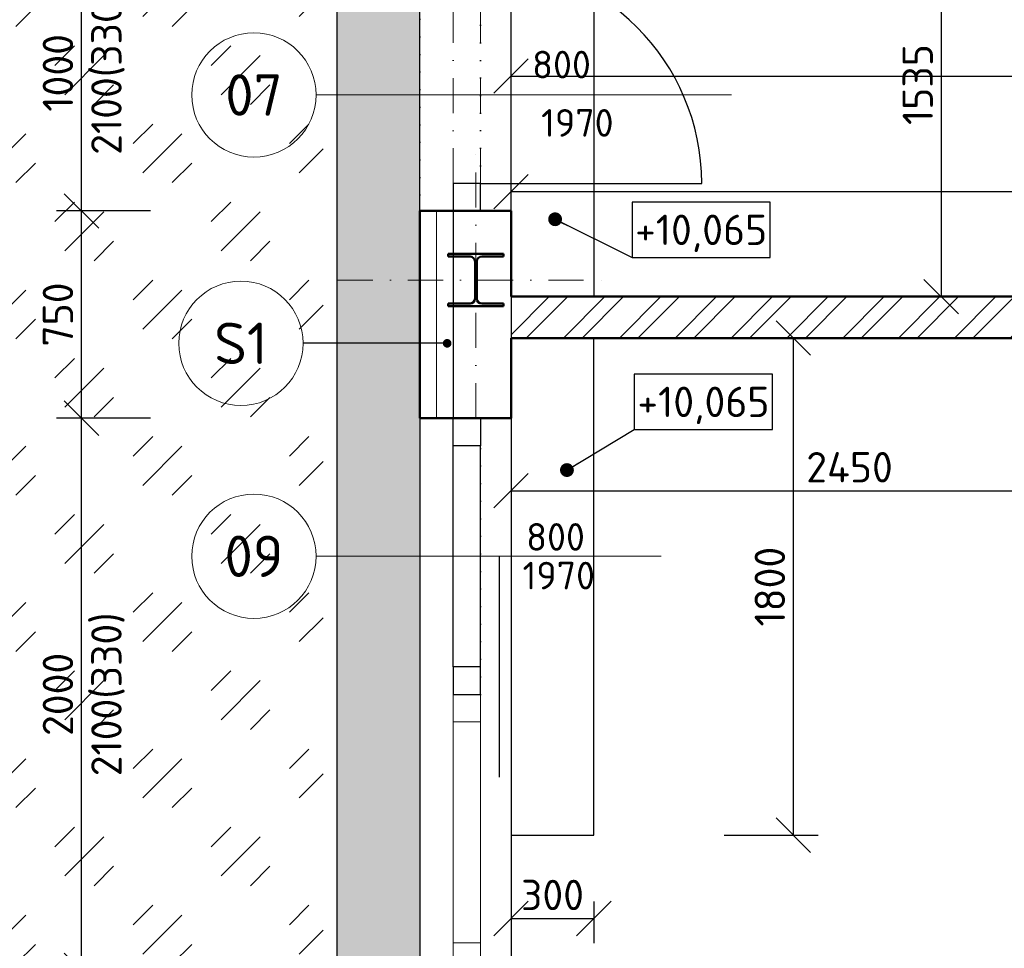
# Model space of a CAD drawing. Header units: millimetres. Extents: x -118752 to 407724, y -73278 to 155058.
# Tile 27 of 256: x 89781 to 93344, y -63618 to -60256. Entities that reach past the tile are written whole.
import ezdxf
from ezdxf.enums import TextEntityAlignment as Align

# ---------------------------------------------------------------- set-up
doc = ezdxf.new("R2010")
doc.units = ezdxf.units.MM
doc.header["$LTSCALE"] = 10
doc.linetypes.add('DASHDOT', pattern=[25.4, 12.7, -6.35, 0, -6.35])
doc.linetypes.add('DOT', pattern=[6.35, 0, -6.35])
for name, color, linetype, lineweight in [('CKBUBLINY', 1, 'Continuous', 18), ('CKBUBLINY_POPIS', 3, 'Continuous', 25), ('CKDVERE_', 7, 'Continuous', 25), ('CKDVERE_NADROVINOU', 1, 'DASHDOT', 18), ('CKDVERE_OSY', 1, 'Continuous', 18), ('CKDVERE_POPIS', 3, 'Continuous', 25), ('CKDVERE_PRAH', 7, 'Continuous', 25), ('CKDVERE_ZARUBNE_RAM', 5, 'Continuous', 25), ('CKIZOLACE', 1, 'Continuous', 18), ('CKKOTY', 3, 'Continuous', 25), ('CKKOTY_VYS', 3, 'Continuous', 25), ('CKOKNA', 1, 'Continuous', 18), ('CKRASTR', 7, 'DASHDOT', 15), ('CKSTENY_NADROVINOU', 7, 'DASHDOT', 25), ('CKSTENY_PODROVINOU', 7, 'Continuous', 25), ('CKSTENY_REZ', 6, 'Continuous', 50), ('CSPROFILY_REZY', 4, 'Continuous', 50), ('pohledy', 7, 'Continuous', 25), ('srafy', 7, 'Continuous', 18)]:
    doc.layers.add(name, color=color, linetype=linetype, lineweight=lineweight)
doc.layers.add('CKDVERE_DORAZ', color=7, linetype='DOT', lineweight=25, plot=False)
doc.styles.get("Standard").update_dxf_attribs({"font": 'isocpeur.ttf'})
doc.linetypes.add('IZOLACE_POLYSTYREN_EXPANDOVANY', pattern='A,1,[224,CADKON.SHX,S=0.01,R=0,X=-0.5,Y=-1.74],-2', length=3)
doc.dimstyles.new('CADKON', dxfattribs={"dimscale": 50, "dimtxt": 2.2, "dimasz": 2.5, "dimexe": 1.8, "dimexo": 5, "dimgap": 0.6, "dimtad": 1, "dimrnd": 1, "dimtxsty": 'Standard', "dimblk1": 'OBLIQUE', "dimblk2": 'OBLIQUE', "dimsah": 1, "dimcen": 2.5, "dimadec": 1, "dimazin": 2, "dimtfac": 1, "dimtdec": 4, "dimtix": 1, "dimtmove": 2, "dimatfit": 3, "dimldrblk": 'OPEN30', "dimfxl": 5, "dimfxlon": 1, "dimtolj": 1, "dimarcsym": 0})

# ---------------------------------------------------------------- blocks, each defined once
blk = doc.blocks.new('_OBLIQUE')
at = {"color": 0, "linetype": 'ByBlock'}
blk.add_line((-0.5, -0.5), (0.5, 0.5), dxfattribs=at)
blk = doc.blocks.new('*D8158')
at = {"layer": 'CKKOTY', "color": 0, "lineweight": -2}
for p, q in [((90254.6, -60948.9), (89914.6, -60948.9)), ((90004.6, -61698.9), (90004.6, -60948.9)), ((90254.6, -61698.9), (89914.6, -61698.9))]:
    blk.add_line(p, q, dxfattribs=at)
at = {"layer": 'Defpoints', "color": 0}
for p in [(90004.6, -60948.9), (91229.4, -60948.9), (91229.4, -61698.9)]:
    blk.add_point(p, dxfattribs=at)
at = {"layer": 'CKKOTY', "color": 0, "lineweight": -2, "xscale": 125, "yscale": 125, "zscale": 125}
for p, rotation in [((90004.6, -60948.9), 90), ((90004.6, -61698.9), 270)]:
    blk.add_blockref('_OBLIQUE', p, dxfattribs=dict(at, rotation=rotation))
at = {"layer": 'CKKOTY', "color": 0, "insert": (89919.6, -61323.9), "char_height": 110, "attachment_point": 5, "rotation": 90}
blk.add_mtext('\\A1;750', dxfattribs=at)
blk = doc.blocks.new('_Open30')
at = {"color": 0, "lineweight": -2}
for p, q in [((-1, 0.268), (0, 0)), ((0, 0), (-1, -0.268)), ((0, 0), (-1, 0))]:
    blk.add_line(p, q, dxfattribs=at)
blk = doc.blocks.new('*D8159')
at = {"layer": 'CKKOTY', "color": 0, "lineweight": -2}
for p, q in [((90254.6, -61698.9), (89914.6, -61698.9)), ((90004.6, -63698.9), (90004.6, -61698.9)), ((90254.6, -63698.9), (89914.6, -63698.9))]:
    blk.add_line(p, q, dxfattribs=at)
at = {"layer": 'Defpoints', "color": 0}
for p in [(90004.6, -61698.9), (91229.4, -61698.9), (91229.4, -63698.9)]:
    blk.add_point(p, dxfattribs=at)
at = {"layer": 'CKKOTY', "color": 0, "lineweight": -2, "xscale": 125, "yscale": 125, "zscale": 125}
for p, rotation in [((90004.6, -61698.9), 90), ((90004.6, -63698.9), 270)]:
    blk.add_blockref('_OBLIQUE', p, dxfattribs=dict(at, rotation=rotation))
at = {"layer": 'CKKOTY', "color": 0, "char_height": 110, "attachment_point": 5, "rotation": 90}
for s, insert in [('\\A1;2100(330)', (90100.6, -62698.9)), ('\\A1;2000', (89919.6, -62698.9))]:
    blk.add_mtext(s, dxfattribs=dict(at, insert=insert))
blk = doc.blocks.new('*D8161')
at = {"layer": 'CKKOTY', "color": 0, "lineweight": -2}
for p, q in [((91559.4, -60710.3), (91559.4, -60370.3)), ((99464.4, -60710.3), (99464.4, -60370.3)), ((91559.4, -60460.3), (99464.4, -60460.3))]:
    blk.add_line(p, q, dxfattribs=at)
at = {"layer": 'Defpoints', "color": 0}
for p in [(99464.4, -60460.3), (91559.4, -61258.9), (99464.4, -61258.9)]:
    blk.add_point(p, dxfattribs=at)
at = {"layer": 'CKKOTY', "color": 0, "lineweight": -2, "xscale": 125, "yscale": 125, "zscale": 125, "rotation": 180}
blk.add_blockref('_OBLIQUE', (91559.4, -60460.3), dxfattribs=at)
at = {"layer": 'CKKOTY', "color": 0, "lineweight": -2, "xscale": 125, "yscale": 125, "zscale": 125}
blk.add_blockref('_OBLIQUE', (99464.4, -60460.3), dxfattribs=at)
at = {"layer": 'CKKOTY', "color": 0, "insert": (95754.9, -60354.2), "char_height": 110, "attachment_point": 5}
blk.add_mtext('\\A1;7905', dxfattribs=at)
blk = doc.blocks.new('*D8162')
at = {"layer": 'CKKOTY', "color": 0, "lineweight": -2}
for p, q in [((90254.6, -59948.9), (89914.6, -59948.9)), ((90004.6, -60948.9), (90004.6, -59948.9)), ((90254.6, -60948.9), (89914.6, -60948.9))]:
    blk.add_line(p, q, dxfattribs=at)
at = {"layer": 'Defpoints', "color": 0}
for p in [(90004.6, -59948.9), (91229.4, -59948.9), (91229.4, -60948.9)]:
    blk.add_point(p, dxfattribs=at)
at = {"layer": 'CKKOTY', "color": 0, "lineweight": -2, "xscale": 125, "yscale": 125, "zscale": 125}
for p, rotation in [((90004.6, -59948.9), 90), ((90004.6, -60948.9), 270)]:
    blk.add_blockref('_OBLIQUE', p, dxfattribs=dict(at, rotation=rotation))
at = {"layer": 'CKKOTY', "color": 0, "char_height": 110, "attachment_point": 5, "rotation": 90}
for s, insert in [('\\A1;2100(330)', (90100.6, -60448.9)), ('\\A1;1000', (89919.6, -60448.9))]:
    blk.add_mtext(s, dxfattribs=dict(at, insert=insert))
blk = doc.blocks.new('*D8940')
at = {"layer": 'CKKOTY', "color": 0, "lineweight": -2}
for p, q in [((89557.1, -55748.9), (89217.1, -55748.9)), ((89307.1, -55748.9), (89307.1, -64824.4)), ((89557.1, -64824.4), (89217.1, -64824.4))]:
    blk.add_line(p, q, dxfattribs=at)
at = {"layer": 'Defpoints', "color": 0}
for p in [(90004.6, -55748.9), (89307.1, -64824.4), (90004.6, -64824.4)]:
    blk.add_point(p, dxfattribs=at)
at = {"layer": 'CKKOTY', "color": 0, "lineweight": -2, "xscale": 125, "yscale": 125, "zscale": 125}
for p, rotation in [((89307.1, -55748.9), 90), ((89307.1, -64824.4), 270)]:
    blk.add_blockref('_OBLIQUE', p, dxfattribs=dict(at, rotation=rotation))
at = {"layer": 'CKKOTY', "color": 0, "insert": (89222.1, -60286.6), "char_height": 110, "attachment_point": 5, "rotation": 90}
blk.add_mtext('\\A1;9075', dxfattribs=at)
blk = doc.blocks.new('*D8948')
at = {"layer": 'CKKOTY', "color": 0, "lineweight": -2}
for p, q in [((93109.4, -59723.9), (93206.1, -59723.9)), ((93116.1, -59723.9), (93116.1, -61258.9)), ((92991.3, -61258.9), (93206.1, -61258.9))]:
    blk.add_line(p, q, dxfattribs=at)
at = {"layer": 'Defpoints', "color": 0}
for p in [(92859.4, -59723.9), (92741.3, -61258.9), (93116.1, -61258.9)]:
    blk.add_point(p, dxfattribs=at)
at = {"layer": 'CKKOTY', "color": 0, "lineweight": -2, "xscale": 125, "yscale": 125, "zscale": 125}
for p, rotation in [((93116.1, -59723.9), 90), ((93116.1, -61258.9), 270)]:
    blk.add_blockref('_OBLIQUE', p, dxfattribs=dict(at, rotation=rotation))
at = {"layer": 'CKKOTY', "color": 0, "insert": (93031.1, -60491.4), "char_height": 110, "attachment_point": 5, "rotation": 90}
blk.add_mtext('\\A1;1535', dxfattribs=at)
blk = doc.blocks.new('*D8951')
at = {"layer": 'CKKOTY', "color": 0, "lineweight": -2}
for p, q in [((91559.4, -61948.9), (91559.4, -62051.6)), ((91559.4, -61961.6), (94009.4, -61961.6)), ((94009.4, -61948.9), (94009.4, -62051.6))]:
    blk.add_line(p, q, dxfattribs=at)
at = {"layer": 'Defpoints', "color": 0}
for p in [(91559.4, -61698.9), (94009.4, -61698.9), (94009.4, -61961.6)]:
    blk.add_point(p, dxfattribs=at)
at = {"layer": 'CKKOTY', "color": 0, "lineweight": -2, "xscale": 125, "yscale": 125, "zscale": 125, "rotation": 180}
blk.add_blockref('_OBLIQUE', (91559.4, -61961.6), dxfattribs=at)
at = {"layer": 'CKKOTY', "color": 0, "lineweight": -2, "xscale": 125, "yscale": 125, "zscale": 125}
blk.add_blockref('_OBLIQUE', (94009.4, -61961.6), dxfattribs=at)
at = {"layer": 'CKKOTY', "color": 0, "insert": (92784.4, -61876.6), "char_height": 110, "attachment_point": 5}
blk.add_mtext('\\A1;2450', dxfattribs=at)
blk = doc.blocks.new('*D8966')
at = {"layer": 'CKKOTY', "color": 0, "lineweight": -2}
for p, q in [((91559.4, -61008.9), (91559.4, -60788.9)), ((97324.4, -61008.9), (97324.4, -60788.9)), ((91559.4, -60878.9), (97324.4, -60878.9))]:
    blk.add_line(p, q, dxfattribs=at)
at = {"layer": 'Defpoints', "color": 0}
for p in [(97324.4, -60878.9), (91559.4, -61258.9), (97324.4, -61258.9)]:
    blk.add_point(p, dxfattribs=at)
at = {"layer": 'CKKOTY', "color": 0, "lineweight": -2, "xscale": 125, "yscale": 125, "zscale": 125, "rotation": 180}
blk.add_blockref('_OBLIQUE', (91559.4, -60878.9), dxfattribs=at)
at = {"layer": 'CKKOTY', "color": 0, "lineweight": -2, "xscale": 125, "yscale": 125, "zscale": 125}
blk.add_blockref('_OBLIQUE', (97324.4, -60878.9), dxfattribs=at)
at = {"layer": 'CKKOTY', "color": 0, "insert": (94441.9, -60793.9), "char_height": 110, "attachment_point": 5}
blk.add_mtext('\\A1;5765', dxfattribs=at)
blk = doc.blocks.new('*D8969')
at = {"layer": 'CKKOTY', "color": 0, "lineweight": -2}
for p, q in [((91559.4, -63448.9), (91559.4, -63600.1)), ((91859.4, -63448.9), (91859.4, -63600.1)), ((91559.4, -63510.1), (91859.4, -63510.1))]:
    blk.add_line(p, q, dxfattribs=at)
at = {"layer": 'Defpoints', "color": 0}
for p in [(91559.4, -63198.9), (91859.4, -63198.9), (91859.4, -63510.1)]:
    blk.add_point(p, dxfattribs=at)
at = {"layer": 'CKKOTY', "color": 0, "lineweight": -2, "xscale": 125, "yscale": 125, "zscale": 125, "rotation": 180}
blk.add_blockref('_OBLIQUE', (91559.4, -63510.1), dxfattribs=at)
at = {"layer": 'CKKOTY', "color": 0, "lineweight": -2, "xscale": 125, "yscale": 125, "zscale": 125}
blk.add_blockref('_OBLIQUE', (91859.4, -63510.1), dxfattribs=at)
at = {"layer": 'CKKOTY', "color": 0, "insert": (91709.4, -63425.1), "char_height": 110, "attachment_point": 5}
blk.add_mtext('\\A1;300', dxfattribs=at)
blk = doc.blocks.new('*D8970')
at = {"layer": 'CKKOTY', "color": 0, "lineweight": -2}
for p, q in [((92331, -61408.9), (92671, -61408.9)), ((92581, -63208.9), (92581, -61408.9)), ((92331, -63208.9), (92671, -63208.9))]:
    blk.add_line(p, q, dxfattribs=at)
at = {"layer": 'Defpoints', "color": 0}
for p in [(91859.4, -61408.9), (92581, -61408.9), (91859.4, -63208.9)]:
    blk.add_point(p, dxfattribs=at)
at = {"layer": 'CKKOTY', "color": 0, "lineweight": -2, "xscale": 125, "yscale": 125, "zscale": 125}
for p, rotation in [((92581, -61408.9), 90), ((92581, -63208.9), 270)]:
    blk.add_blockref('_OBLIQUE', p, dxfattribs=dict(at, rotation=rotation))
at = {"layer": 'CKKOTY', "color": 0, "insert": (92496, -62308.9), "char_height": 110, "attachment_point": 5, "rotation": 90}
blk.add_mtext('\\A1;1800', dxfattribs=at)
blk = doc.blocks.new('*U5245')
at = {"color": 0, "linetype": 'ByBlock', "lineweight": -2}
blk.add_lwpolyline([(-5, -2), (5, -2), (5, 2), (-5, 2), (-5, -2)], dxfattribs=at)
blk = doc.blocks.new('CK_S_EXT_HEAHEA200')
for p, q in [((-100, 95), (100, 95)), ((-100, 95), (-100, 85)), ((-100, 85), (-21.25, 85)), ((100, 85), (21.25, 85)), ((100, 95), (100, 85)), ((-3.25, -67), (-3.25, 67)), ((3.25, -67), (3.25, 67)), ((-100, -95), (-100, -85)), ((-100, -85), (-21.25, -85)), ((-100, -95), (100, -95)), ((100, -85), (21.25, -85)), ((100, -95), (100, -85))]:
    blk.add_line(p, q)
for centre, start, end in [((-21.25, 67), 0, 90), ((21.25, 67), 90, 180), ((-21.25, -67), 270, 0), ((21.25, -67), 180, 270)]:
    blk.add_arc(centre, 18, start, end)
blk = doc.blocks.new('CK_BUBBLE_1_0_0')
at = {"color": 0, "linetype": 'ByBlock', "lineweight": -2}
blk.add_circle((0, 0), 1, dxfattribs=at)

msp = doc.modelspace()

# ---------------------------------------------------------------- hatches: boundary and pattern name
at = {"layer": 'srafy', "transparency": 33554661}
h = msp.add_hatch(dxfattribs=at)
h.set_pattern_fill('GRAVL1', color=256, scale=10, style=0)
h.set_pattern_definition([(228.0128, (182.88, 254), (-2031.999551, -2286.0003408), [34.17214, -3383.04835]), (184.9697, (160.02, 228.6), (3048.0002671, 253.997792), [58.64047, -5805.40495]), (132.5104, (101.6, 223.52), (2539.9976425, -2794.0022032), [41.34815, -4093.47213]), (267.2737, (2.54, 160.02), (253.9989885, 5080.0000749), [53.40045, -5286.64373]), (292.8337, (0, 106.68), (-1270.002516, 3047.9990886), [52.36337, -5183.98074]), (357.2737, (20.32, 58.42), (-5080.0000749, 253.9989885), [53.40045, -5286.64373]), (37.6942, (73.66, 55.88), (-3302.0018658, -2539.9975629), [70.61937, -6991.31165]), (72.2553, (129.54, 99.06), (1778.0027337, 5587.9990427), [66.67195, -6600.52553]), (121.4296, (149.86, 162.56), (-2032.0020915, 3301.9987393), [53.5813, -5304.55454]), (175.2364, (121.92, 208.28), (2794.0002404, -253.9978493), [61.1713, -2997.3938]), (222.3974, (60.96, 213.36), (-3048.0018672, -2793.99798883), [79.1078, -7831.67725]), (138.8141, (254, 157.48), (-1778.0007485, 1523.9993176), [27.00045, -2673.0564]), (171.4692, (233.68, 175.26), (3301.9995643, -508.0020092), [51.3682, -5085.4638]), (225, (182.88, 182.88), (-4e-14, -254.00008), [35.92093, -323.28917]), (203.1986, (165.1, 213.36), (1269.999932, 508.000337), [19.34413, -1915.0622]), (291.8014, (147.32, 205.74), (-253.999977, 762.00007), [27.35656, -1340.47535]), (30.9638, (157.48, 180.34), (761.999498, 508.00063), [44.43197, -1436.62984]), (161.5651, (195.58, 203.2), (508.00011, -253.999594), [32.1287, -771.0899]), (16.3895, (0, 205.74), (2540.0005584, 761.9981483), [45.0088, -4455.88263]), (70.3462, (43.18, 218.44), (-1015.9987928, -2794.0005424), [37.7599, -3738.22163]), (293.1986, (195.58, 254), (-508.000337, 1269.999932), [38.688, -1895.71833]), (343.6105, (210.82, 218.44), (-2540.0005584, 761.9981483), [45.0088, -4455.88263]), (339.444, (0, 48.26), (-1270.0004685, 507.998983), [43.4035, -2126.7735]), (294.7751, (40.64, 33.02), (-1269.998016, 2794.0008691), [36.3672, -3600.3593]), (66.8014, (198.12, 0), (508.000337, 1269.999932), [38.688, -1895.71833]), (17.354, (213.36, 35.56), (-3302.0005129, -1015.9986036), [42.5783, -4215.2377]), (69.444, (73.66, 0), (-507.998983, -1270.0004685), [21.70176, -2148.47526]), (101.3099, (182.88, 0), (-253.999399, 1016.00019), [12.95146, -1282.19937]), (165.9638, (180.34, 12.7), (762.00014, -253.999507), [52.36337, -994.9053]), (186.009, (129.54, 25.4), (2539.9999367, 253.9998266), [48.5267, -4804.13644]), (303.6901, (157.48, 157.48), (-254.00034, 507.999888), [36.6324, -879.17757]), (353.1572, (177.8, 127), (4317.9998388, -508.0020315), [63.9557, -6331.601]), (60.9454, (241.3, 119.38), (-1016.000007, -1778.0000977), [26.1508, -2588.9392]), (90, (254, 142.24), (-254, 254), [15.24, -238.76]), (120.2564, (124.46, 33.02), (1015.9987012, -1778.0006238), [35.2867, -3493.3941]), (48.0128, (106.68, 63.5), (2031.999551, 2286.0003408), [68.3443, -3348.8762]), (0, (152.4, 114.3), (254, 254), [66.04, -187.96]), (325.3048, (218.44, 114.3), (-2539.9985418, 1778.0021868), [40.16096, -3975.9316]), (254.0546, (251.46, 91.44), (-253.999972, -1016.000032), [36.9829, -1812.16503]), (207.646, (241.3, 55.88), (-4825.998935, -2540.0019591), [60.2145, -5961.2464]), (175.4261, (187.96, 27.94), (-3302.0001418, 253.9986795), [63.70295, -6306.5848])])
h.paths.add_polyline_path([(87304.387, -55748.898), (90929.387, -55748.898), (90929.387, -58198.898), (91229.387, -58198.898), (91229.387, -57698.898), (91229.387, -56698.898), (91229.387, -55448.898), (87054.387, -55448.898), (87054.387, -55548.898), (87054.387, -65074.398), (91229.387, -65074.398), (91229.387, -63698.898), (91229.387, -62698.898), (91229.387, -62198.898), (90929.387, -62198.898), (90929.387, -64824.398), (87304.387, -64824.398)])
h.paths.add_polyline_path([(91229.387, -58698.898), (91229.387, -58198.898), (90929.387, -58198.898), (90929.387, -60528.898), (91229.387, -60528.898), (91229.387, -59948.898)])
h.paths.add_polyline_path([(91229.387, -60948.898), (91229.387, -60528.898), (90929.387, -60528.898), (90929.387, -62198.898), (91229.387, -62198.898), (91229.387, -61698.898), (91229.387, -61198.898)])
h.paths.add_polyline_path([(87004.387, -55548.898), (87004.387, -65124.398), (87054.387, -65074.398), (87054.387, -55548.898)])
h.paths.add_polyline_path([(87054.387, -65074.398), (87004.387, -65124.398), (91229.387, -65124.398), (91229.387, -65074.398)])
h.paths.add_polyline_path([(89139.574, -55730.898), (89139.574, -55466.898), (89304.574, -55466.898), (89304.574, -55730.898)], flags=24)
h.paths.add_polyline_path([(89139.574, -65106.398), (89139.574, -64842.398), (89304.574, -64842.398), (89304.574, -65106.398)], flags=24)
h.paths.add_polyline_path([(87022.387, -63804.216), (87286.387, -63804.216), (87286.387, -63969.216), (87022.387, -63969.216)], flags=24)
h.paths.add_polyline_path([(90947.387, -63804.216), (91211.387, -63804.216), (91211.387, -63969.216), (90947.387, -63969.216)], flags=24)
h.paths.add_polyline_path([(90962.928, -57777.092), (91226.928, -57777.092), (91226.928, -57942.092), (90962.928, -57942.092)], flags=24)
h.paths.add_polyline_path([(87022.387, -63804.216), (87286.387, -63804.216), (87286.387, -63969.216), (87022.387, -63969.216)], flags=24)
h.paths.add_polyline_path([(89139.574, -65106.398), (89139.574, -64842.398), (89304.574, -64842.398), (89304.574, -65106.398)], flags=24)
h = msp.add_hatch(dxfattribs=at)
h.set_pattern_fill('SKLO', color=256, scale=100, style=0)
h.set_pattern_definition([(45, (0, 0), (4e-14, 565.6854), [200, -200]), (45, (388.9, 247.5), (4e-14, 565.6854), [100, -300]), (45, (247.5, 388.9), (4e-14, 565.6854), [100, -300])])
h.paths.add_polyline_path([(87304.387, -55798.898), (87304.387, -64824.398), (90879.387, -64824.398), (90879.387, -62248.898), (90879.387, -60578.898), (90879.387, -58248.898), (90879.387, -55798.898)])
h.paths.add_polyline_path([(88482.526, -58624.165), (87982.526, -58624.165), (87982.526, -58824.165), (88482.526, -58824.165)], flags=16)
h.paths.add_polyline_path([(88926.887, -64188.441), (89256.887, -64188.441), (89256.887, -64353.441), (88926.887, -64353.441)], flags=24)
h.paths.add_polyline_path([(89089.574, -60482.148), (89089.574, -60141.148), (89254.574, -60141.148), (89254.574, -60482.148)], flags=24)
h.paths.add_polyline_path([(88712.995, -60482.148), (88712.995, -60141.148), (88877.995, -60141.148), (88877.995, -60482.148)], flags=24)
h.paths.add_polyline_path([(88921.387, -63854.216), (89262.387, -63854.216), (89262.387, -64019.216), (88921.387, -64019.216)], flags=24)
h.paths.add_polyline_path([(87978.61, -58837.832), (87978.61, -58632.499), (88486.443, -58632.499), (88486.443, -58837.832)], flags=8)
h.paths.add_polyline_path([(88139.559, -58549.417), (88139.559, -58382.75), (88386.226, -58382.75), (88386.226, -58549.417)], flags=24)
h.paths.add_polyline_path([(87552.059, -58569.417), (87552.059, -58342.75), (88973.726, -58342.75), (88973.726, -58569.417)], flags=24)
h.paths.add_polyline_path([(88174.559, -58549.417), (88174.559, -58382.75), (88351.226, -58382.75), (88351.226, -58549.417)], flags=24)
h.paths.add_polyline_path([(87977.059, -58549.417), (87977.059, -58352.75), (88548.726, -58352.75), (88548.726, -58549.417)], flags=24)
h.paths.add_polyline_path([(88074.559, -58549.417), (88074.559, -58382.75), (88451.226, -58382.75), (88451.226, -58549.417)], flags=24)
h.paths.add_polyline_path([(88039.559, -58549.417), (88039.559, -58382.75), (88486.226, -58382.75), (88486.226, -58549.417)], flags=24)
h.paths.add_polyline_path([(88014.559, -58549.417), (88014.559, -58352.75), (88511.226, -58352.75), (88511.226, -58549.417)], flags=24)
h.paths.add_polyline_path([(87927.476, -58557.75), (87927.476, -58349.417), (88598.309, -58349.417), (88598.309, -58557.75)], flags=24)
h.paths.add_polyline_path([(88040.993, -58318.634), (88040.993, -58065.484), (88449.093, -58065.484), (88449.093, -58318.634)], flags=24)
edge = h.paths.add_edge_path(flags=24)
edge.add_line((89787.085, -57919.398), (89787.085, -57578.398))
edge.add_line((89787.085, -57578.398), (89952.085, -57578.398))
edge.add_line((89952.085, -57578.398), (89952.085, -57919.398))
edge.add_line((89952.085, -57919.398), (89787.085, -57919.398))
edge.add_line((89957.085, -58067.898), (89957.085, -57429.898))
edge.add_line((89957.085, -57429.898), (90144.085, -57429.898))
edge.add_line((90144.085, -57429.898), (90144.085, -58067.898))
edge.add_line((90144.085, -58067.898), (89957.085, -58067.898))
edge = h.paths.add_edge_path(flags=24)
edge.add_line((89787.085, -62919.398), (89787.085, -62578.398))
edge.add_line((89787.085, -62578.398), (89952.085, -62578.398))
edge.add_line((89952.085, -62578.398), (89952.085, -62919.398))
edge.add_line((89952.085, -62919.398), (89787.085, -62919.398))
edge.add_line((89957.085, -63067.898), (89957.085, -62429.898))
edge.add_line((89957.085, -62429.898), (90144.085, -62429.898))
edge.add_line((90144.085, -62429.898), (90144.085, -63067.898))
edge.add_line((90144.085, -63067.898), (89957.085, -63067.898))
h.paths.add_polyline_path([(89787.085, -64761.148), (89787.085, -64442.148), (89952.085, -64442.148), (89952.085, -64761.148)], flags=24)
h.paths.add_polyline_path([(89787.085, -59533.398), (89787.085, -59214.398), (89952.085, -59214.398), (89952.085, -59533.398)], flags=24)
h.paths.add_polyline_path([(89787.085, -61505.898), (89787.085, -61241.898), (89952.085, -61241.898), (89952.085, -61505.898)], flags=24)
edge = h.paths.add_edge_path(flags=24)
edge.add_line((89787.085, -60658.398), (89787.085, -60339.398))
edge.add_line((89787.085, -60339.398), (89952.085, -60339.398))
edge.add_line((89952.085, -60339.398), (89952.085, -60658.398))
edge.add_line((89952.085, -60658.398), (89787.085, -60658.398))
edge.add_line((89957.085, -60817.898), (89957.085, -60179.898))
edge.add_line((89957.085, -60179.898), (90144.085, -60179.898))
edge.add_line((90144.085, -60179.898), (90144.085, -60817.898))
edge.add_line((90144.085, -60817.898), (89957.085, -60817.898))
h.paths.add_polyline_path([(89787.085, -56283.398), (89787.085, -55964.398), (89952.085, -55964.398), (89952.085, -56283.398)], flags=24)
h = msp.add_hatch(dxfattribs=at)
h.set_pattern_fill('ANSI32', color=256, scale=15, style=0)
h.paths.add_polyline_path([(99564.387, -58798.898), (99564.387, -57948.898), (99464.387, -57948.898), (99464.387, -61258.898), (99564.387, -61258.898), (99564.387, -58898.898)])
edge = h.paths.add_edge_path()
edge.add_line((99464.387, -61258.898), (97564.387, -61258.898))
edge.add_line((97564.387, -61258.898), (97564.387, -61183.898))
edge.add_line((97564.387, -61183.898), (97444.387, -61183.898))
edge.add_line((97444.387, -61183.898), (97444.387, -61203.898))
edge.add_line((97444.387, -61203.898), (97544.387, -61203.898))
edge.add_line((97544.387, -61203.898), (97544.387, -61213.898))
edge.add_line((97544.387, -61213.898), (97465.637, -61213.898))
edge.add_arc((97465.637, -61231.898), 18, 90, 180)
edge.add_line((97447.637, -61231.898), (97447.637, -61298.898))
edge.add_line((97447.637, -61298.898), (97447.637, -61365.898))
edge.add_arc((97465.637, -61365.898), 18, 180, 270)
edge.add_line((97465.637, -61383.898), (97544.387, -61383.898))
edge.add_line((97544.387, -61383.898), (97544.387, -61393.898))
edge.add_line((97544.387, -61393.898), (97444.387, -61393.898))
edge.add_line((97444.387, -61393.898), (97444.387, -61408.898))
edge.add_line((97444.387, -61408.898), (97539.387, -61408.898))
edge.add_line((97539.387, -61408.898), (97814.387, -61408.898))
edge.add_line((97814.387, -61408.898), (98289.387, -61408.898))
edge.add_line((98289.387, -61408.898), (99564.387, -61408.898))
edge.add_line((99564.387, -61408.898), (99564.387, -61258.898))
edge.add_line((99564.387, -61258.898), (99464.387, -61258.898))
edge = h.paths.add_edge_path()
edge.add_line((96564.387, -61408.898), (97444.387, -61408.898))
edge.add_line((97444.387, -61408.898), (97444.387, -61393.898))
edge.add_line((97444.387, -61393.898), (97344.387, -61393.898))
edge.add_line((97344.387, -61393.898), (97344.387, -61383.898))
edge.add_line((97344.387, -61383.898), (97423.137, -61383.898))
edge.add_arc((97423.137, -61365.898), 18, 270, 360)
edge.add_line((97441.137, -61365.898), (97441.137, -61298.898))
edge.add_line((97441.137, -61298.898), (97441.137, -61231.898))
edge.add_arc((97423.137, -61231.898), 18, 0, 90)
edge.add_line((97423.137, -61213.898), (97344.387, -61213.898))
edge.add_line((97344.387, -61213.898), (97344.387, -61203.898))
edge.add_line((97344.387, -61203.898), (97444.387, -61203.898))
edge.add_line((97444.387, -61203.898), (97444.387, -61183.898))
edge.add_line((97444.387, -61183.898), (97324.387, -61183.898))
edge.add_line((97324.387, -61183.898), (97324.387, -61258.898))
edge.add_line((97324.387, -61258.898), (94459.387, -61258.898))
edge.add_line((94459.387, -61258.898), (94459.387, -61408.898))
edge.add_line((94459.387, -61408.898), (94724.387, -61408.898))
edge.add_line((94724.387, -61408.898), (95964.387, -61408.898))
edge.add_line((95964.387, -61408.898), (96564.387, -61408.898))
h.paths.add_polyline_path([(93559.387, -61258.898), (91859.387, -61258.898), (91559.387, -61258.898), (91559.387, -61298.898), (91559.387, -61408.898), (91859.387, -61408.898), (93559.387, -61408.898)])

# ---------------------------------------------------------------- linework, layer by layer
at = {"layer": 'CKBUBLINY'}
for p, q in [((91072.608, -60528.898), (91072.608, -60528.898)), ((91072.608, -62198.898), (91072.608, -62198.898))]:
    msp.add_line(p, q, dxfattribs=at)
at = {"layer": 'CKDVERE_'}
for p, q in [((91449.387, -60848.898), (92249.387, -60848.898)), ((91517.386, -62998.898), (91517.386, -62198.898))]:
    msp.add_line(p, q, dxfattribs=at)
msp.add_arc((91449.387, -60848.898), 800, 0, 90, dxfattribs=at)
at = {"layer": 'CKDVERE_DORAZ'}
for p, q in [((91229.387, -59618.898), (91229.387, -60978.898)), ((91449.387, -60848.898), (91449.387, -59948.898)), ((91449.387, -62698.898), (91449.387, -61698.898))]:
    msp.add_line(p, q, dxfattribs=at)
at = {"layer": 'CKDVERE_NADROVINOU'}
for p, q in [((91349.387, -60848.898), (91349.387, -60048.898)), ((91449.387, -60848.898), (91449.387, -60048.898))]:
    msp.add_line(p, q, dxfattribs=at)
at = {"layer": 'CKDVERE_OSY'}
for p, q in [((92357.77, -60528.898), (90853.914, -60528.898)), ((92102.209, -62198.898), (90853.914, -62198.898))]:
    msp.add_line(p, q, dxfattribs=at)
at = {"layer": 'CKDVERE_PRAH'}
for p, q in [((91349.387, -62598.898), (91349.387, -61798.898)), ((91449.387, -62598.898), (91449.387, -61798.898))]:
    msp.add_line(p, q, dxfattribs=at)
at = {"layer": 'CKDVERE_ZARUBNE_RAM'}
for p, q in [((91449.387, -60848.898), (91349.387, -60848.898)), ((91349.387, -60848.898), (91349.387, -60948.898)), ((91449.387, -60948.898), (91449.387, -60848.898)), ((91349.387, -60948.898), (91449.387, -60948.898)), ((91349.387, -61698.898), (91449.387, -61698.898)), ((91349.387, -61798.898), (91349.387, -61698.898)), ((91449.387, -61698.898), (91449.387, -61798.898)), ((91449.387, -61798.898), (91349.387, -61798.898)), ((91449.387, -62598.898), (91349.387, -62598.898)), ((91349.387, -62598.898), (91349.387, -62698.898)), ((91449.387, -62698.898), (91449.387, -62598.898)), ((91349.387, -62698.898), (91449.387, -62698.898))]:
    msp.add_line(p, q, dxfattribs=at)
at = {"layer": 'CKIZOLACE'}
for p, q in [((91229.387, -60948.898), (91229.387, -61698.898)), ((91229.387, -60948.898), (91349.387, -60948.898)), ((91229.387, -61698.898), (91349.387, -61698.898))]:
    msp.add_line(p, q, dxfattribs=at)
at = {"layer": 'CKIZOLACE', "linetype": 'IZOLACE_POLYSTYREN_EXPANDOVANY', "ltscale": 3}
msp.add_lwpolyline([(91289.387, -60948.898), (91289.387, -61698.898)], dxfattribs=at)
at = {"layer": 'CKOKNA'}
for p, q in [((91349.387, -62798.898), (91349.387, -62698.898)), ((91349.387, -62698.898), (91449.387, -62698.898)), ((91449.387, -62798.898), (91449.387, -62698.898)), ((91349.387, -62798.898), (91349.387, -63598.898)), ((91349.387, -62798.898), (91449.387, -62798.898)), ((91449.387, -62798.898), (91449.387, -63598.898)), ((91349.387, -63598.898), (91449.387, -63598.898)), ((91349.387, -63598.898), (91349.387, -63698.898)), ((91449.387, -63598.898), (91449.387, -63698.898))]:
    msp.add_line(p, q, dxfattribs=at)
at = {"layer": 'CKRASTR'}
for p, q in [((91432.373, -61698.898), (91432.373, -60698.898)), ((90932.373, -61198.898), (91932.373, -61198.898))]:
    msp.add_line(p, q, dxfattribs=at)
at = {"layer": 'CKSTENY_NADROVINOU', "linetype": 'Continuous'}
for p, q in [((91229.387, -60948.898), (91229.387, -59948.898)), ((91559.387, -60948.898), (91559.387, -59948.898))]:
    msp.add_line(p, q, dxfattribs=at)
at = {"layer": 'CKSTENY_PODROVINOU'}
for p, q in [((91349.387, -60948.898), (91349.387, -61698.898)), ((91559.387, -61258.898), (91559.387, -61408.898)), ((91229.387, -61698.898), (91229.387, -62698.898)), ((91349.387, -61698.898), (91229.387, -61698.898)), ((91559.387, -61698.898), (91559.387, -62698.898)), ((91229.387, -62698.898), (91229.387, -63698.898)), ((91559.387, -62698.898), (91559.387, -63698.898))]:
    msp.add_line(p, q, dxfattribs=at)
msp.add_lwpolyline([(87304.387, -55748.898), (90929.387, -55748.898), (90929.387, -64824.398), (87304.387, -64824.398)], close=True, dxfattribs=at)
at = {"layer": 'CKSTENY_REZ'}
for p, q in [((91229.387, -60948.898), (91229.387, -61698.898)), ((91229.387, -60948.898), (91559.387, -60948.898)), ((91559.387, -60948.898), (91559.387, -61258.898)), ((91559.387, -61258.898), (93559.387, -61258.898)), ((91559.387, -61698.898), (91559.387, -61408.898)), ((91559.387, -61408.898), (93559.387, -61408.898)), ((91229.387, -61698.898), (91559.387, -61698.898))]:
    msp.add_line(p, q, dxfattribs=at)
at = {"layer": 'pohledy'}
for p, q in [((91859.387, -59723.898), (91859.387, -61258.898)), ((91859.387, -63208.898), (91859.387, -61408.898)), ((91559.387, -63208.898), (91859.387, -63208.898))]:
    msp.add_line(p, q, dxfattribs=at)

# ---------------------------------------------------------------- block references
at = {"layer": 'CKBUBLINY'}
ref = msp.add_blockref('CK_BUBBLE_1_0_0', (90628.914, -60528.898), dxfattribs=dict(at, xscale=225, yscale=225, zscale=225))
ref.add_attrib('NUM1', '07', dxfattribs={"layer": 'CKBUBLINY_POPIS', "height": 150}).set_placement((90628.914, -60528.898), align=Align.MIDDLE_CENTER)
ref = msp.add_blockref('CK_BUBBLE_1_0_0', (90582, -61428), dxfattribs=dict(at, xscale=225, yscale=225, zscale=225))
ref.add_attrib('NUM1', 'S1', dxfattribs={"layer": 'CKBUBLINY_POPIS', "height": 150}).set_placement((90582, -61428), align=Align.MIDDLE_CENTER)
ref = msp.add_blockref('CK_BUBBLE_1_0_0', (90628.914, -62198.898), dxfattribs=dict(at, xscale=225, yscale=225, zscale=225))
ref.add_attrib('NUM1', '09', dxfattribs={"layer": 'CKBUBLINY_POPIS', "height": 150}).set_placement((90628.914, -62198.898), align=Align.MIDDLE_CENTER)
at = {"layer": 'CKKOTY_VYS'}
ref = msp.add_blockref('*U5245', (92247.365, -61017.127), dxfattribs=dict(at, xscale=50, yscale=50, zscale=50))
ref.add_attrib('Výška', '+10,065', dxfattribs={"layer": '0', "color": 0, "linetype": 'ByBlock', "lineweight": -2, "height": 110}).set_placement((92247.365, -61017.127), align=Align.MIDDLE_CENTER)
ref = msp.add_blockref('*U5245', (92255.581, -61640.028), dxfattribs=dict(at, xscale=50, yscale=50, zscale=50))
ref.add_attrib('Výška', '+10,065', dxfattribs={"layer": '0', "color": 0, "linetype": 'ByBlock', "lineweight": -2, "height": 110}).set_placement((92255.581, -61640.028), align=Align.MIDDLE_CENTER)
at = {"layer": 'CSPROFILY_REZY'}
msp.add_blockref('CK_S_EXT_HEAHEA200', (91432.373, -61198.898), dxfattribs=at)

# ---------------------------------------------------------------- texts
at = {"layer": 'CKDVERE_POPIS'}
for p in [(91678.344, -60468.898), (91656.739, -62178.898)]:
    msp.add_text('  800', height=100, dxfattribs=at).set_placement(p, align=Align.CENTER)
for p in [(91799.359, -60579.983), (91732.129, -62218.898)]:
    msp.add_text('1970', height=100, dxfattribs=at).set_placement(p, align=Align.TOP_CENTER)

# ---------------------------------------------------------------- dimensions: what is measured, and where the dimension line sits
at = {"layer": 'CKKOTY'}
for base, p1, p2, override, picture, middle in [((89307.074, -64824.398), (90004.585, -55748.898), (90004.585, -64824.398), {"dimtmove": 2}, '*D8940', (89222.074, -60286.648)), ((93116.085620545, -61258.897745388), (92859.387292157, -59723.922745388), (92741.262324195, -61258.897745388), {"dimtmove": 2}, '*D8948', (93031.085620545, -60491.410245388)), ((90004.585, -60948.898), (91229.387, -61698.898), (91229.387, -60948.898), {"dimscale": 50, "dimexo": 10, "dimtmove": 2}, '*D8158', (89919.585, -61323.898))]:
    dim = msp.add_linear_dim(base=base, p1=p1, p2=p2, angle=90, dimstyle='CADKON', override=override, dxfattribs=at)
    dim.commit()
    dim.dimension.update_dxf_attribs({"geometry": picture, "text_midpoint": middle})
for base, p1, p2, picture, middle in [((90004.585, -59948.898), (91229.387, -60948.898), (91229.387, -59948.898), '*D8162', (89919.585, -60448.898)), ((90004.585, -61698.898), (91229.387, -63698.898), (91229.387, -61698.898), '*D8159', (89919.585, -62698.898))]:
    dim = msp.add_linear_dim(base=base, p1=p1, p2=p2, angle=90, text='<>\\X2100(330)', dimstyle='CADKON', override={"dimscale": 50, "dimexo": 10, "dimtmove": 2}, dxfattribs=at)
    dim.commit()
    dim.dimension.update_dxf_attribs({"geometry": picture, "text_midpoint": middle})
dim = msp.add_linear_dim(base=(99464.387, -60460.28), p1=(91559.387, -61258.898), p2=(99464.387, -61258.898), dimstyle='CADKON', override={"dimscale": 50, "dimexo": 10, "dimtmove": 2}, dxfattribs=at)
dim.commit()
dim.dimension.update_dxf_attribs({"geometry": '*D8161', "text_midpoint": (95754.925, -60354.226), "dimtype": 160})
for base, p1, p2, picture, middle in [((97324.387, -60878.886), (91559.387, -61258.898), (97324.387, -61258.898), '*D8966', (94441.887, -60793.886)), ((94009.387, -61961.633), (91559.387, -61698.898), (94009.387, -61698.898), '*D8951', (92784.387, -61876.633)), ((91859.387, -63510.087), (91559.387, -63198.898), (91859.387, -63198.898), '*D8969', (91709.387, -63425.087))]:
    dim = msp.add_linear_dim(base=base, p1=p1, p2=p2, dimstyle='CADKON', dxfattribs=at)
    dim.commit()
    dim.dimension.update_dxf_attribs({"geometry": picture, "text_midpoint": middle})
dim = msp.add_linear_dim(base=(92580.959, -61408.898), p1=(91859.387, -63208.898), p2=(91859.387, -61408.898), angle=90, dimstyle='CADKON', dxfattribs=at)
dim.commit()
dim.dimension.update_dxf_attribs({"geometry": '*D8970', "text_midpoint": (92495.959, -62308.898)})

# ---------------------------------------------------------------- leaders
at = {"layer": 'CKBUBLINY'}
msp.add_leader([(91328.262, -61428), (90807, -61428)], dimstyle='CADKON', override={"dimasz": 2.5, "dimldrblk": 'DotSmall'}, dxfattribs=at)
at = {"layer": 'CKKOTY_VYS'}
for points in [[(91718.892, -60978.933), (91997.365, -61117.127)], [(91761.749, -61886.837), (92005.581, -61740.028)]]:
    msp.add_leader(points, dimstyle='CADKON', override={"dimscale": 50, "dimasz": 1, "dimldrblk": 'Dot'}, dxfattribs=at)

doc.saveas('drawing.dxf')
